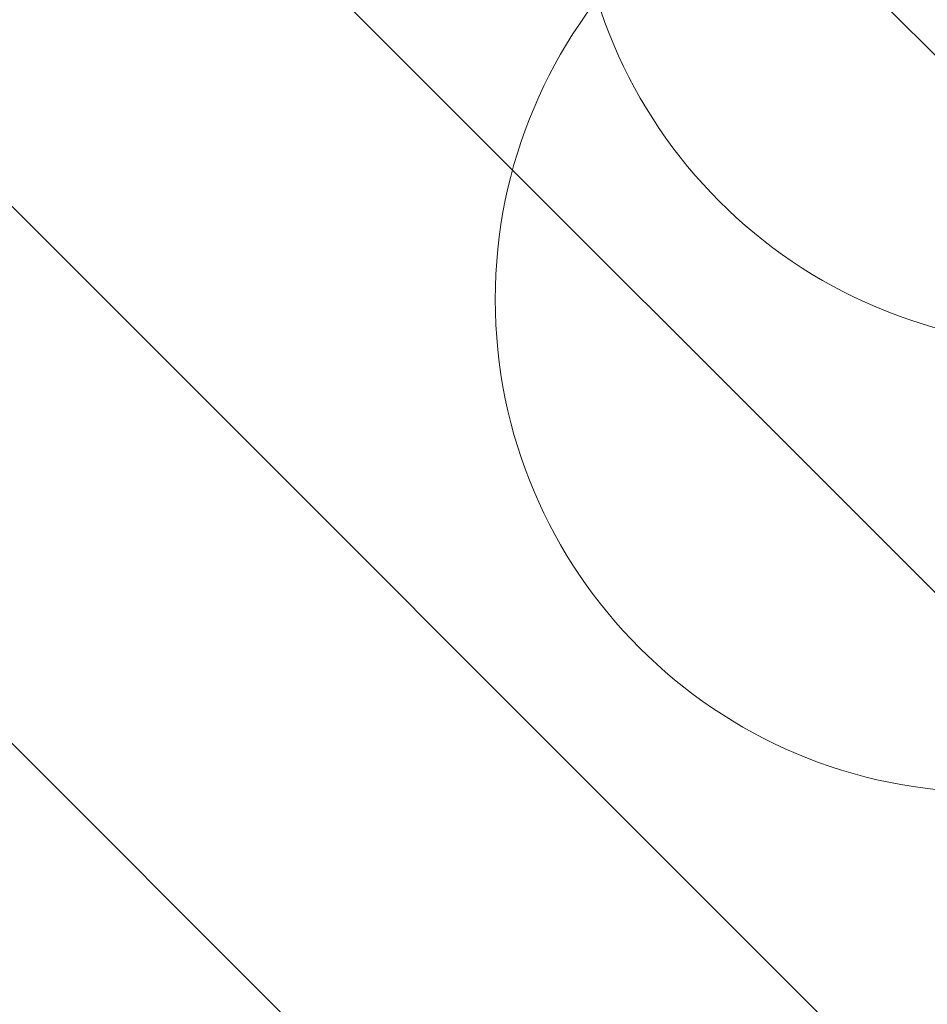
# Model space of a CAD drawing. Header units: metres. Extents: x 179483 to 180084, y 582739 to 582904.
# Tile 168 of 205: x 179887.87 to 179890.15, y 582797.91 to 582800.38. Entities that reach past the tile are written whole.
import ezdxf

# ---------------------------------------------------------------- set-up
doc = ezdxf.new("R2010")
doc.units = ezdxf.units.M
doc.layers.get('0').update_dxf_attribs({"linetype": 'CONTINUOUS', "lineweight": 9})
doc.layers.add('TA - VERDACHT_OBJECT', color=1, linetype='CONTINUOUS', lineweight=18)
doc.layers.add('TA - VRIJGEGEVEN TOT 4M-MV', color=3, linetype='CONTINUOUS', lineweight=18)
doc.styles.get("Standard").update_dxf_attribs({"font": 'arial.ttf'})

# ---------------------------------------------------------------- blocks, each defined once
blk = doc.blocks.new('Object')
at = {"lineweight": 20}
blk.add_circle((0, 0), 1.2358, dxfattribs=at)
at = {"color": 7}
blk.add_attdef('1', (-2.4803, 0.7741), '', height=1.2, dxfattribs=at)

msp = doc.modelspace()

# ---------------------------------------------------------------- hatches: boundary and pattern name
at = {"layer": 'TA - VRIJGEGEVEN TOT 4M-MV'}
h = msp.add_hatch(dxfattribs=at)
h.set_pattern_fill('ANSI31', color=256, scale=0.3, angle=90, style=0)
h.paths.add_polyline_path([(179897.7763, 582794.19), (179897.2549, 582795.2713), (179897.2169, 582797.0968), (179898.586, 582798.0856), (179900.8678, 582798.7702), (179902.1609, 582800.9379), (179889.0402, 582802.3451), (179887.4073, 582802.5561), (179886.085, 582794.849), (179890.612, 582794.0334), (179896.0363, 582794.3189)])

# ---------------------------------------------------------------- block references
at = {"layer": 'TA - VERDACHT_OBJECT', "linetype": 'ByBlock'}
for p in [(179890.5, 582800.8), (179890.3, 582799.68)]:
    msp.add_blockref('Object', p, dxfattribs=at)

doc.saveas('drawing.dxf')
